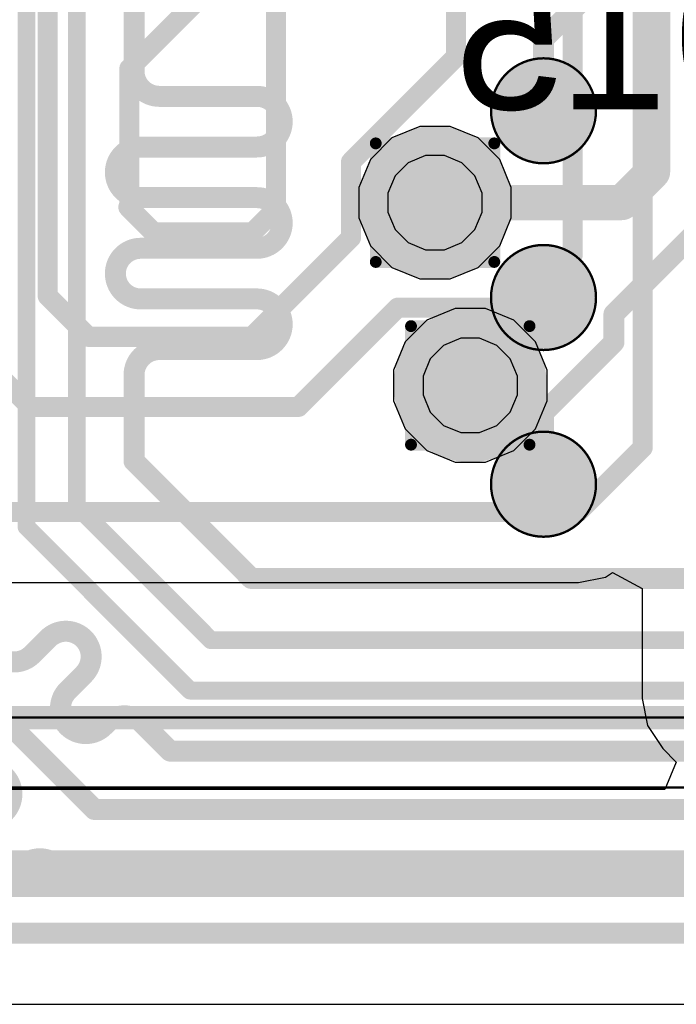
# Model space of a CAD drawing. Header units: inches. Extents: x -6 to 11.2, y -2.2 to 8.3.
# Tile 208 of 256: x 3.15 to 3.261, y 0.234 to 0.4. Entities that reach past the tile are written whole.
import ezdxf

# ---------------------------------------------------------------- set-up
doc = ezdxf.new("R2010")
doc.units = ezdxf.units.IN
doc.header["$MEASUREMENT"] = 0
for name, color, linetype in [('Board Layer Stack Bottom Overlay', 54, 'Continuous'), ('Bottom Comp Body -Top13)-Comp Body -Bot14)', 56, 'Continuous'), ('Bottom Courtyard -Top15)-Courtyard -Bot16)', 56, 'Continuous'), ('Drill Drawing', 1, 'Continuous'), ('Layer  6- Inner', 156, 'Continuous'), ('Layer 1- Top', 1, 'Continuous'), ('Layer 2- GND', 16, 'Continuous'), ('Layer 3- Inner', 16, 'Continuous'), ('Layer 4- Inner', 76, 'Continuous'), ('Layer 5- Inner', 90, 'Continuous'), ('Layer 7- PWR', 76, 'Continuous'), ('Layer 8- Bottom', 5, 'Continuous'), ('Top Overlay', 2, 'Continuous'), ('Top Paste', 8, 'Continuous'), ('Top Solder', 216, 'Continuous'), ('Via Holes', 16, 'Continuous')]:
    doc.layers.add(name, color=color, linetype=linetype)
doc.styles.add('Arial', font='txt', dxfattribs={"height": 0.2})

# ---------------------------------------------------------------- blocks, each defined once
blk = doc.blocks.new('ICC_TFBGA96_8X14_P080_417')
at = {"layer": 'Layer 1- Top'}
h = blk.add_hatch(color=7, dxfattribs=at)
edge = h.paths.add_edge_path()
edge.add_arc((-0.0629921, 0.2362205), 0.0068897, 0, 360)
h = blk.add_hatch(color=7, dxfattribs=at)
edge = h.paths.add_edge_path()
edge.add_arc((-0.0629921, 0.2047244), 0.0068897, 0, 360)
h = blk.add_hatch(color=7, dxfattribs=at)
edge = h.paths.add_edge_path()
edge.add_arc((-0.0629921, 0.1732283), 0.0068897, 0, 360)
at = {"layer": 'Top Paste'}
h = blk.add_hatch(color=8, dxfattribs=at)
edge = h.paths.add_edge_path()
edge.add_arc((-0.0629921, 0.2362205), 0.0068897, 0, 360)
h = blk.add_hatch(color=8, dxfattribs=at)
edge = h.paths.add_edge_path()
edge.add_arc((-0.0629921, 0.2047244), 0.0068897, 0, 360)
h = blk.add_hatch(color=8, dxfattribs=at)
edge = h.paths.add_edge_path()
edge.add_arc((-0.0629921, 0.1732283), 0.0068897, 0, 360)
at = {"layer": 'Top Solder'}
h = blk.add_hatch(color=216, dxfattribs=at)
edge = h.paths.add_edge_path()
edge.add_arc((-0.0629921, 0.2362205), 0.0088582, 0, 360)
h = blk.add_hatch(color=216, dxfattribs=at)
edge = h.paths.add_edge_path()
edge.add_arc((-0.0629921, 0.2047244), 0.0088582, 0, 360)
h = blk.add_hatch(color=216, dxfattribs=at)
edge = h.paths.add_edge_path()
edge.add_arc((-0.0629921, 0.1732283), 0.0088582, 0, 360)
at = {"layer": 'Bottom Comp Body -Top13)-Comp Body -Bot14)'}
blk.add_lwpolyline([(0.1574803, 0.2755906, 0.0003937, 0.0003937, 0), (-0.1574803, 0.2755906, 0.0003937, 0.0003937, 0)], format="xyseb", dxfattribs=at)
for points in [[(-0.0541339, 0.2362204, 0.0003937, 0.0003937, 1), (-0.0718505, 0.2362204, 0.0003937, 0.0003937, 1)], [(-0.0719489, 0.2362204, 0.0001968, 0.0001968, 1), (-0.0717521, 0.2362204, 0.0001968, 0.0001968, 1)], [(-0.0542323, 0.2362204, 0.0001968, 0.0001968, 1), (-0.0540355, 0.2362204, 0.0001968, 0.0001968, 1)], [(-0.0541339, 0.2047244, 0.0003937, 0.0003937, 1), (-0.0718505, 0.2047244, 0.0003937, 0.0003937, 1)], [(-0.0719489, 0.2047244, 0.0001968, 0.0001968, 1), (-0.0717521, 0.2047244, 0.0001968, 0.0001968, 1)], [(-0.0542323, 0.2047244, 0.0001968, 0.0001968, 1), (-0.0540355, 0.2047244, 0.0001968, 0.0001968, 1)], [(-0.0541339, 0.1732283, 0.0003937, 0.0003937, 1), (-0.0718505, 0.1732283, 0.0003937, 0.0003937, 1)], [(-0.0719489, 0.1732283, 0.0001968, 0.0001968, 1), (-0.0717521, 0.1732283, 0.0001968, 0.0001968, 1)], [(-0.0542323, 0.1732283, 0.0001968, 0.0001968, 1), (-0.0540355, 0.1732283, 0.0001968, 0.0001968, 1)]]:
    blk.add_lwpolyline(points, format="xyseb", close=True, dxfattribs=at)
at = {"layer": 'Bottom Courtyard -Top15)-Courtyard -Bot16)'}
blk.add_lwpolyline([(0.1653543, 0.2874016, 0.0003937, 0.0003937, 0), (-0.1692913, 0.2874016, 0.0003937, 0.0003937, 0)], format="xyseb", dxfattribs=at)
at = {"layer": 'Top Overlay'}
blk.add_lwpolyline([(0.1574803, 0.2755906, 0.003937, 0.003937, 0), (-0.1574803, 0.2755906, 0.003937, 0.003937, 0)], format="xyseb", dxfattribs=at)

msp = doc.modelspace()

# ---------------------------------------------------------------- hatches: boundary and pattern name
at = {"layer": 'Layer 1- Top'}
h = msp.add_hatch(color=7, dxfattribs=at)
edge = h.paths.add_edge_path()
edge.add_arc((3.2200724, 0.3689046), 0.007874, 0, 360)
h = msp.add_hatch(color=7, dxfattribs=at)
edge = h.paths.add_edge_path()
edge.add_arc((3.2260209, 0.3380778), 0.007874, 0, 360)
at = {"layer": 'Layer 2- GND'}
h = msp.add_hatch(color=7, dxfattribs=at)
edge = h.paths.add_edge_path()
edge.add_arc((3.2200724, 0.3689046), 0.0129527, 0, 360)
at = {"layer": 'Layer 4- Inner'}
h = msp.add_hatch(color=7, dxfattribs=at)
edge = h.paths.add_edge_path()
edge.add_arc((3.2200724, 0.3689046), 0.007874, 0, 360)
at = {"layer": 'Layer 5- Inner'}
h = msp.add_hatch(color=7, dxfattribs=at)
edge = h.paths.add_edge_path()
edge.add_arc((3.2260209, 0.3380778), 0.007874, 0, 360)
at = {"layer": 'Layer 7- PWR'}
h = msp.add_hatch(color=7, dxfattribs=at)
edge = h.paths.add_edge_path()
edge.add_arc((3.2200724, 0.3689046), 0.0129527, 0, 360)
h = msp.add_hatch(color=7, dxfattribs=at)
edge = h.paths.add_edge_path()
edge.add_arc((3.2260209, 0.3380778), 0.0129527, 0, 360)
at = {"layer": 'Layer 8- Bottom'}
h = msp.add_hatch(color=7, dxfattribs=at)
edge = h.paths.add_edge_path()
edge.add_arc((3.2200724, 0.3689046), 0.007874, 0, 360)
h = msp.add_hatch(color=7, dxfattribs=at)
edge = h.paths.add_edge_path()
edge.add_arc((3.2260209, 0.3380778), 0.007874, 0, 360)
at = {"layer": 'Via Holes'}
h = msp.add_hatch(color=7, dxfattribs=at)
edge = h.paths.add_edge_path()
edge.add_arc((3.2200724, 0.3689046), 0.0029527, 0, 360)
h = msp.add_hatch(color=7, dxfattribs=at)
edge = h.paths.add_edge_path()
edge.add_arc((3.2260209, 0.3380778), 0.0029527, 0, 360)

# ---------------------------------------------------------------- linework, layer by layer
at = {"layer": 'Drill Drawing'}
for points in [[(3.2100724, 0.3789046, 0.002, 0.002, 0), (3.2300724, 0.3789046, 0.002, 0.002, 0)], [(3.2100724, 0.3589046, 0.002, 0.002, 0), (3.2100724, 0.3789046, 0.002, 0.002, 0)], [(3.2300724, 0.3589046, 0.002, 0.002, 0), (3.2300724, 0.3789046, 0.002, 0.002, 0)], [(3.2100724, 0.3589046, 0.002, 0.002, 0), (3.2300724, 0.3589046, 0.002, 0.002, 0)], [(3.2160209, 0.3480778, 0.002, 0.002, 0), (3.2360209, 0.3480778, 0.002, 0.002, 0)], [(3.2160209, 0.3280778, 0.002, 0.002, 0), (3.2160209, 0.3480778, 0.002, 0.002, 0)], [(3.2360209, 0.3280778, 0.002, 0.002, 0), (3.2360209, 0.3480778, 0.002, 0.002, 0)], [(3.2160209, 0.3280778, 0.002, 0.002, 0), (3.2360209, 0.3280778, 0.002, 0.002, 0)]]:
    msp.add_lwpolyline(points, format="xyseb", dxfattribs=at)
for points in [[(3.2095724, 0.3789046, 0.001, 0.001, 1), (3.2105724, 0.3789046, 0.001, 0.001, 1)], [(3.2095724, 0.3789046, 0.001, 0.001, 1), (3.2105724, 0.3789046, 0.001, 0.001, 1)], [(3.2295724, 0.3789046, 0.001, 0.001, 1), (3.2305724, 0.3789046, 0.001, 0.001, 1)], [(3.2295724, 0.3789046, 0.001, 0.001, 1), (3.2305724, 0.3789046, 0.001, 0.001, 1)], [(3.2095724, 0.3589046, 0.001, 0.001, 1), (3.2105724, 0.3589046, 0.001, 0.001, 1)], [(3.2095724, 0.3589046, 0.001, 0.001, 1), (3.2105724, 0.3589046, 0.001, 0.001, 1)], [(3.2295724, 0.3589046, 0.001, 0.001, 1), (3.2305724, 0.3589046, 0.001, 0.001, 1)], [(3.2295724, 0.3589046, 0.001, 0.001, 1), (3.2305724, 0.3589046, 0.001, 0.001, 1)], [(3.2155209, 0.3480778, 0.001, 0.001, 1), (3.2165209, 0.3480778, 0.001, 0.001, 1)], [(3.2155209, 0.3480778, 0.001, 0.001, 1), (3.2165209, 0.3480778, 0.001, 0.001, 1)], [(3.2355209, 0.3480778, 0.001, 0.001, 1), (3.2365209, 0.3480778, 0.001, 0.001, 1)], [(3.2355209, 0.3480778, 0.001, 0.001, 1), (3.2365209, 0.3480778, 0.001, 0.001, 1)], [(3.2155209, 0.3280778, 0.001, 0.001, 1), (3.2165209, 0.3280778, 0.001, 0.001, 1)], [(3.2155209, 0.3280778, 0.001, 0.001, 1), (3.2165209, 0.3280778, 0.001, 0.001, 1)], [(3.2355209, 0.3280778, 0.001, 0.001, 1), (3.2365209, 0.3280778, 0.001, 0.001, 1)], [(3.2355209, 0.3280778, 0.001, 0.001, 1), (3.2365209, 0.3280778, 0.001, 0.001, 1)]]:
    msp.add_lwpolyline(points, format="xyseb", close=True, dxfattribs=at)
at = {"layer": 'Layer  6- Inner'}
for p, q in [((3.2155676, 0.3756466), (3.2133304, 0.3734094)), ((3.2184905, 0.3768573), (3.2155676, 0.3756466)), ((3.2216543, 0.3768573), (3.2184905, 0.3768573)), ((3.2245772, 0.3756466), (3.2216543, 0.3768573)), ((3.2268144, 0.3734094), (3.2245772, 0.3756466)), ((3.2133304, 0.3734094), (3.2121197, 0.3704865)), ((3.2280251, 0.3704865), (3.2268144, 0.3734094)), ((3.2121197, 0.3704865), (3.2121197, 0.3673227)), ((3.2280251, 0.3673227), (3.2280251, 0.3704865)), ((3.2121197, 0.3673227), (3.2133304, 0.3643998)), ((3.2268144, 0.3643998), (3.2280251, 0.3673227)), ((3.2133304, 0.3643998), (3.2155676, 0.3621626)), ((3.2245772, 0.3621626), (3.2268144, 0.3643998)), ((3.2155676, 0.3621626), (3.2184905, 0.3609519)), ((3.2216543, 0.3609519), (3.2245772, 0.3621626)), ((3.2184905, 0.3609519), (3.2216543, 0.3609519)), ((3.2234444, 0.3510305), (3.2186838, 0.3490586)), ((3.2285974, 0.3510305), (3.2234444, 0.3510305)), ((3.233358, 0.3490586), (3.2285974, 0.3510305)), ((3.2186838, 0.3490586), (3.2150401, 0.3454149)), ((3.2370017, 0.3454149), (3.233358, 0.3490586)), ((3.2150401, 0.3454149), (3.2130682, 0.3406543)), ((3.2389736, 0.3406543), (3.2370017, 0.3454149)), ((3.2130682, 0.3406543), (3.2130682, 0.3355013)), ((3.2389736, 0.3355013), (3.2389736, 0.3406543)), ((3.2130682, 0.3355013), (3.2150401, 0.3307407)), ((3.2370017, 0.3307407), (3.2389736, 0.3355013)), ((3.2150401, 0.3307407), (3.2186838, 0.327097)), ((3.233358, 0.327097), (3.2370017, 0.3307407)), ((3.2186838, 0.327097), (3.2234444, 0.3251251)), ((3.2285974, 0.3251251), (3.233358, 0.327097)), ((3.2234444, 0.3251251), (3.2285974, 0.3251251))]:
    msp.add_line(p, q, dxfattribs=at)
at = {"layer": 'Layer 1- Top'}
msp.add_line((3.1362163, 0.2336717), (3.3301953, 0.2336717), dxfattribs=at)
for points in [[(3.1596393, 0.3177235, 0.0029921, 0.0029921, 0), (3.1596393, 0.4381574, 0.0029921, 0.0029921, 0)], [(3.1511354, 0.3142011, 0.0029921, 0.0029921, 0), (3.1511354, 0.434635, 0.0029921, 0.0029921, 0)], [(3.2383794, 0.3964635, 0.0035433, 0.0035433, 0), (3.2552546, 0.4133387, 0.0035433, 0.0035433, 0)], [(3.169285, 0.3911097, 0.0035433, 0.0035433, 0), (3.169285, 0.4062499, 0.0035433, 0.0035433, 0)], [(3.2568047, 0.3740937, 0.0059055, 0.0059055, 0), (3.2568047, 0.4028261, 0.0059055, 0.0059055, 0)], [(3.2383794, 0.3844009, 0.0035433, 0.0035433, 0), (3.2383794, 0.3964635, 0.0035433, 0.0035433, 0)], [(3.1735566, 0.3868381, 0.0035433, 0.0035433, -0.4142135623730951), (3.169285, 0.3911097, 0.0035433, 0.0035433, 0)], [(3.1735566, 0.3868381, 0.0035433, 0.0035433, 0), (3.190011, 0.3868381, 0.0035433, 0.0035433, 0)], [(3.190011, 0.3868381, 0.0035433, 0.0035433, -0.4142135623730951), (3.1942826, 0.3825665, 0.0035433, 0.0035433, 0)], [(3.1942826, 0.3825664, 0.0035433, 0.0035433, -0.4142135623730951), (3.190011, 0.3782948, 0.0035433, 0.0035433, 0)], [(3.1942826, 0.3825664, 0.0035433, 0.0035433, 0), (3.1942826, 0.3825665, 0.0035433, 0.0035433, 0)], [(3.1661353, 0.3740232, 0.0035433, 0.0035433, -0.4142135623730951), (3.1704069, 0.3782948, 0.0035433, 0.0035433, 0)], [(3.1704069, 0.3782948, 0.0035433, 0.0035433, 0), (3.190011, 0.3782948, 0.0035433, 0.0035433, 0)], [(3.2516156, 0.3689046, 0.0059055, 0.0059055, 0), (3.2568047, 0.3740937, 0.0059055, 0.0059055, 0)], [(3.1661353, 0.3740231, 0.0035433, 0.0035433, 0), (3.1661353, 0.3740232, 0.0035433, 0.0035433, 0)], [(3.1704069, 0.3697515, 0.0035433, 0.0035433, -0.4142135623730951), (3.1661353, 0.3740231, 0.0035433, 0.0035433, 0)], [(3.1704069, 0.3697515, 0.0035433, 0.0035433, 0), (3.190011, 0.3697515, 0.0035433, 0.0035433, 0)], [(3.190011, 0.3697515, 0.0035433, 0.0035433, -0.4142135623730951), (3.1942826, 0.3654799, 0.0035433, 0.0035433, 0)], [(3.2200724, 0.3689046, 0.0059055, 0.0059055, 0), (3.2516156, 0.3689046, 0.0059055, 0.0059055, 0)], [(3.1942826, 0.3654798, 0.0035433, 0.0035433, -0.4142135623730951), (3.190011, 0.3612082, 0.0035433, 0.0035433, 0)], [(3.1942826, 0.3654798, 0.0035433, 0.0035433, 0), (3.1942826, 0.3654799, 0.0035433, 0.0035433, 0)], [(3.2502691, 0.3501129, 0.0035433, 0.0035433, 0), (3.2669462, 0.36679, 0.0035433, 0.0035433, 0)], [(3.1661353, 0.3569366, 0.0035433, 0.0035433, -0.4142135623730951), (3.1704069, 0.3612082, 0.0035433, 0.0035433, 0)], [(3.1704069, 0.3612082, 0.0035433, 0.0035433, 0), (3.190011, 0.3612082, 0.0035433, 0.0035433, 0)], [(3.1661353, 0.3569365, 0.0035433, 0.0035433, 0), (3.1661353, 0.3569366, 0.0035433, 0.0035433, 0)], [(3.1704069, 0.3526649, 0.0035433, 0.0035433, -0.4142135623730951), (3.1661353, 0.3569365, 0.0035433, 0.0035433, 0)], [(3.2283465, 0.3428719, 0.007874, 0.007874, 0), (3.2383794, 0.3529048, 0.007874, 0.007874, 0)], [(3.1704069, 0.3526649, 0.0035433, 0.0035433, 0), (3.190011, 0.3526649, 0.0035433, 0.0035433, 0)], [(3.190011, 0.3526649, 0.0035433, 0.0035433, -0.4142135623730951), (3.1942826, 0.3483933, 0.0035433, 0.0035433, 0)], [(3.2502691, 0.3453612, 0.0035433, 0.0035433, 0), (3.2502691, 0.3501129, 0.0035433, 0.0035433, 0)], [(3.1942826, 0.3483932, 0.0035433, 0.0035433, -0.4142135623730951), (3.190011, 0.3441216, 0.0035433, 0.0035433, 0)], [(3.1942826, 0.3483932, 0.0035433, 0.0035433, 0), (3.1942826, 0.3483933, 0.0035433, 0.0035433, 0)], [(3.169285, 0.33985, 0.0035433, 0.0035433, -0.4142135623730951), (3.1735566, 0.3441216, 0.0035433, 0.0035433, 0)], [(3.1735566, 0.3441216, 0.0035433, 0.0035433, 0), (3.190011, 0.3441216, 0.0035433, 0.0035433, 0)], [(3.2275275, 0.3417151, 0.007874, 0.007874, 0), (3.2283465, 0.3425341, 0.007874, 0.007874, 0)], [(3.2275275, 0.339008, 0.007874, 0.007874, 0), (3.2275275, 0.3417151, 0.007874, 0.007874, 0)], [(3.2283465, 0.3425341, 0.007874, 0.007874, 0), (3.2283465, 0.3428719, 0.007874, 0.007874, 0)], [(3.2383794, 0.3334715, 0.0035433, 0.0035433, 0), (3.2502691, 0.3453612, 0.0035433, 0.0035433, 0)], [(3.2275275, 0.339008, 0.007874, 0.007874, 0), (3.2283465, 0.338189, 0.007874, 0.007874, 0)], [(3.169285, 0.3295345, 0.0035433, 0.0035433, 0), (3.169285, 0.33985, 0.0035433, 0.0035433, 0)], [(3.2383794, 0.3214087, 0.0035433, 0.0035433, 0), (3.2383794, 0.3334715, 0.0035433, 0.0035433, 0)], [(3.169285, 0.3252964, 0.0035433, 0.0035433, 0), (3.169285, 0.3295345, 0.0035433, 0.0035433, 0)], [(3.169285, 0.3252964, 0.0035433, 0.0035433, 0), (3.1890626, 0.3055188, 0.0035433, 0.0035433, 0)], [(3.1596393, 0.3177235, 0.0029921, 0.0029921, 0), (3.1822771, 0.2950857, 0.0029921, 0.0029921, 0)], [(3.1511354, 0.3142011, 0.0029921, 0.0029921, 0), (3.1787547, 0.2865818, 0.0029921, 0.0029921, 0)], [(3.1890626, 0.3055188, 0.0035433, 0.0035433, 0), (3.2708001, 0.3055188, 0.0035433, 0.0035433, 0)], [(3.1547548, 0.2953538, 0.0035433, 0.0035433, -0.4142237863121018), (3.1607959, 0.2953537, 0.0035433, 0.0035433, 0)], [(3.1520765, 0.2926753, 0.0035433, 0.0035433, 0), (3.1547549, 0.2953537, 0.0035433, 0.0035433, 0)], [(3.1547548, 0.2953538, 0.0035433, 0.0035433, 0), (3.1547549, 0.2953537, 0.0035433, 0.0035433, 0)], [(3.1607959, 0.2953537, 0.0035433, 0.0035433, -0.4142135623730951), (3.1607959, 0.2893127, 0.0035433, 0.0035433, 0)], [(3.1822771, 0.2950857, 0.0029921, 0.0029921, 0), (3.3151511, 0.2950857, 0.0029921, 0.0029921, 0)], [(3.1360173, 0.2931171, 0.0035433, 0.0035433, 0), (3.162592, 0.2665424, 0.0035433, 0.0035433, 0)], [(3.1520765, 0.2926753, 0.0035433, 0.0035433, -0.4142135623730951), (3.1460355, 0.2926753, 0.0035433, 0.0035433, 0)], [(3.1520764, 0.2926754, 0.0035433, 0.0035433, 0), (3.1520765, 0.2926753, 0.0035433, 0.0035433, 0)], [(3.1581175, 0.2866343, 0.0035433, 0.0035433, 0), (3.1607959, 0.2893127, 0.0035433, 0.0035433, 0)], [(3.1607958, 0.2893128, 0.0035433, 0.0035433, 0), (3.1607959, 0.2893127, 0.0035433, 0.0035433, 0)], [(3.1581175, 0.2805933, 0.0035433, 0.0035433, -0.4142237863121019), (3.1581174, 0.2866344, 0.0035433, 0.0035433, 0)], [(3.1581174, 0.2866344, 0.0035433, 0.0035433, 0), (3.1581175, 0.2866343, 0.0035433, 0.0035433, 0)], [(3.1787547, 0.2865818, 0.0029921, 0.0029921, 0), (3.3186735, 0.2865818, 0.0029921, 0.0029921, 0)], [(3.1646482, 0.281083, 0.0035433, 0.0035433, -0.4142135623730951), (3.1706892, 0.281083, 0.0035433, 0.0035433, 0)], [(3.1641585, 0.2805933, 0.0035433, 0.0035433, 0), (3.1646482, 0.281083, 0.0035433, 0.0035433, 0)], [(3.1706892, 0.281083, 0.0035433, 0.0035433, 0), (3.1719424, 0.2798298, 0.0035433, 0.0035433, 0)], [(3.1641585, 0.2805933, 0.0035433, 0.0035433, -0.4142135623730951), (3.1581175, 0.2805933, 0.0035433, 0.0035433, 0)], [(3.1641584, 0.2805934, 0.0035433, 0.0035433, 0), (3.1641585, 0.2805933, 0.0035433, 0.0035433, 0)], [(3.1719424, 0.2798298, 0.0035433, 0.0035433, 0), (3.1753873, 0.2763849, 0.0035433, 0.0035433, 0)], [(3.1753873, 0.2763849, 0.0035433, 0.0035433, 0), (3.3220409, 0.2763849, 0.0035433, 0.0035433, 0)], [(3.1474214, 0.2721366, 0.0035433, 0.0035433, -0.4142135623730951), (3.1474214, 0.2660956, 0.0035433, 0.0035433, 0)], [(3.162592, 0.2665424, 0.0035433, 0.0035433, 0), (3.3259779, 0.2665424, 0.0035433, 0.0035433, 0)], [(3.1503766, 0.2569688, 0.0035433, 0.0035433, -0.4142135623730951), (3.1564176, 0.2569688, 0.0035433, 0.0035433, 0)], [(3.1576708, 0.2557156, 0.0035433, 0.0035433, 0), (3.1596393, 0.2576841, 0.0035433, 0.0035433, 0)], [(3.1596393, 0.2576841, 0.0035433, 0.0035433, 0), (3.3308992, 0.2576841, 0.0035433, 0.0035433, 0)], [(3.1471044, 0.2536966, 0.0035433, 0.0035433, 0), (3.1503766, 0.2569688, 0.0035433, 0.0035433, 0)], [(3.1564176, 0.2569688, 0.0035433, 0.0035433, 0), (3.1576708, 0.2557156, 0.0035433, 0.0035433, 0)], [(3.1362163, 0.2456739, 0.0035433, 0.0035433, 0), (3.3301953, 0.2456739, 0.0035433, 0.0035433, 0)]]:
    msp.add_lwpolyline(points, format="xyseb", dxfattribs=at)
for points in [[(3.2374936, 0.3964635, 0.0017716, 0.0017716, 1), (3.2392652, 0.3964635, 0.0017716, 0.0017716, 1)], [(3.2374936, 0.3964635, 0.0017716, 0.0017716, 1), (3.2392652, 0.3964635, 0.0017716, 0.0017716, 1)], [(3.1683992, 0.3911097, 0.0017716, 0.0017716, 1), (3.1701708, 0.3911097, 0.0017716, 0.0017716, 1)], [(3.1683992, 0.3911097, 0.0017716, 0.0017716, 1), (3.1701708, 0.3911097, 0.0017716, 0.0017716, 1)], [(3.1726708, 0.3868381, 0.0017716, 0.0017716, 1), (3.1744424, 0.3868381, 0.0017716, 0.0017716, 1)], [(3.1726708, 0.3868381, 0.0017716, 0.0017716, 1), (3.1744424, 0.3868381, 0.0017716, 0.0017716, 1)], [(3.1891252, 0.3868381, 0.0017716, 0.0017716, 1), (3.1908968, 0.3868381, 0.0017716, 0.0017716, 1)], [(3.1891252, 0.3868381, 0.0017716, 0.0017716, 1), (3.1908968, 0.3868381, 0.0017716, 0.0017716, 1)], [(3.2374936, 0.3844009, 0.0017716, 0.0017716, 1), (3.2392652, 0.3844009, 0.0017716, 0.0017716, 1)], [(3.1933968, 0.3825665, 0.0017716, 0.0017716, 1), (3.1951684, 0.3825665, 0.0017716, 0.0017716, 1)], [(3.1933968, 0.3825665, 0.0017716, 0.0017716, 1), (3.1951684, 0.3825665, 0.0017716, 0.0017716, 1)], [(3.1933968, 0.3825664, 0.0017716, 0.0017716, 1), (3.1951684, 0.3825664, 0.0017716, 0.0017716, 1)], [(3.1933968, 0.3825664, 0.0017716, 0.0017716, 1), (3.1951684, 0.3825664, 0.0017716, 0.0017716, 1)], [(3.1695211, 0.3782948, 0.0017716, 0.0017716, 1), (3.1712927, 0.3782948, 0.0017716, 0.0017716, 1)], [(3.1695211, 0.3782948, 0.0017716, 0.0017716, 1), (3.1712927, 0.3782948, 0.0017716, 0.0017716, 1)], [(3.1891252, 0.3782948, 0.0017716, 0.0017716, 1), (3.1908968, 0.3782948, 0.0017716, 0.0017716, 1)], [(3.1891252, 0.3782948, 0.0017716, 0.0017716, 1), (3.1908968, 0.3782948, 0.0017716, 0.0017716, 1)], [(3.2553283, 0.3740937, 0.0029527, 0.0029527, 1), (3.2582811, 0.3740937, 0.0029527, 0.0029527, 1)], [(3.2553283, 0.3740937, 0.0029527, 0.0029527, 1), (3.2582811, 0.3740937, 0.0029527, 0.0029527, 1)], [(3.1652495, 0.3740232, 0.0017716, 0.0017716, 1), (3.1670211, 0.3740232, 0.0017716, 0.0017716, 1)], [(3.1652495, 0.3740232, 0.0017716, 0.0017716, 1), (3.1670211, 0.3740232, 0.0017716, 0.0017716, 1)], [(3.1652495, 0.3740231, 0.0017716, 0.0017716, 1), (3.1670211, 0.3740231, 0.0017716, 0.0017716, 1)], [(3.1652495, 0.3740231, 0.0017716, 0.0017716, 1), (3.1670211, 0.3740231, 0.0017716, 0.0017716, 1)], [(3.1695211, 0.3697515, 0.0017716, 0.0017716, 1), (3.1712927, 0.3697515, 0.0017716, 0.0017716, 1)], [(3.1695211, 0.3697515, 0.0017716, 0.0017716, 1), (3.1712927, 0.3697515, 0.0017716, 0.0017716, 1)], [(3.1891252, 0.3697515, 0.0017716, 0.0017716, 1), (3.1908968, 0.3697515, 0.0017716, 0.0017716, 1)], [(3.1891252, 0.3697515, 0.0017716, 0.0017716, 1), (3.1908968, 0.3697515, 0.0017716, 0.0017716, 1)], [(3.218596, 0.3689046, 0.0029527, 0.0029527, 1), (3.2215488, 0.3689046, 0.0029527, 0.0029527, 1)], [(3.2501392, 0.3689046, 0.0029527, 0.0029527, 1), (3.253092, 0.3689046, 0.0029527, 0.0029527, 1)], [(3.2501392, 0.3689046, 0.0029527, 0.0029527, 1), (3.253092, 0.3689046, 0.0029527, 0.0029527, 1)], [(3.1933968, 0.3654799, 0.0017716, 0.0017716, 1), (3.1951684, 0.3654799, 0.0017716, 0.0017716, 1)], [(3.1933968, 0.3654799, 0.0017716, 0.0017716, 1), (3.1951684, 0.3654799, 0.0017716, 0.0017716, 1)], [(3.1933968, 0.3654798, 0.0017716, 0.0017716, 1), (3.1951684, 0.3654798, 0.0017716, 0.0017716, 1)], [(3.1933968, 0.3654798, 0.0017716, 0.0017716, 1), (3.1951684, 0.3654798, 0.0017716, 0.0017716, 1)], [(3.1695211, 0.3612082, 0.0017716, 0.0017716, 1), (3.1712927, 0.3612082, 0.0017716, 0.0017716, 1)], [(3.1695211, 0.3612082, 0.0017716, 0.0017716, 1), (3.1712927, 0.3612082, 0.0017716, 0.0017716, 1)], [(3.1891252, 0.3612082, 0.0017716, 0.0017716, 1), (3.1908968, 0.3612082, 0.0017716, 0.0017716, 1)], [(3.1891252, 0.3612082, 0.0017716, 0.0017716, 1), (3.1908968, 0.3612082, 0.0017716, 0.0017716, 1)], [(3.1652495, 0.3569366, 0.0017716, 0.0017716, 1), (3.1670211, 0.3569366, 0.0017716, 0.0017716, 1)], [(3.1652495, 0.3569366, 0.0017716, 0.0017716, 1), (3.1670211, 0.3569366, 0.0017716, 0.0017716, 1)], [(3.1652495, 0.3569365, 0.0017716, 0.0017716, 1), (3.1670211, 0.3569365, 0.0017716, 0.0017716, 1)], [(3.1652495, 0.3569365, 0.0017716, 0.0017716, 1), (3.1670211, 0.3569365, 0.0017716, 0.0017716, 1)], [(3.2364109, 0.3529048, 0.003937, 0.003937, 1), (3.2403479, 0.3529048, 0.003937, 0.003937, 1)], [(3.1695211, 0.3526649, 0.0017716, 0.0017716, 1), (3.1712927, 0.3526649, 0.0017716, 0.0017716, 1)], [(3.1695211, 0.3526649, 0.0017716, 0.0017716, 1), (3.1712927, 0.3526649, 0.0017716, 0.0017716, 1)], [(3.1891252, 0.3526649, 0.0017716, 0.0017716, 1), (3.1908968, 0.3526649, 0.0017716, 0.0017716, 1)], [(3.1891252, 0.3526649, 0.0017716, 0.0017716, 1), (3.1908968, 0.3526649, 0.0017716, 0.0017716, 1)], [(3.2493833, 0.3501129, 0.0017716, 0.0017716, 1), (3.2511549, 0.3501129, 0.0017716, 0.0017716, 1)], [(3.2493833, 0.3501129, 0.0017716, 0.0017716, 1), (3.2511549, 0.3501129, 0.0017716, 0.0017716, 1)], [(3.1933968, 0.3483933, 0.0017716, 0.0017716, 1), (3.1951684, 0.3483933, 0.0017716, 0.0017716, 1)], [(3.1933968, 0.3483933, 0.0017716, 0.0017716, 1), (3.1951684, 0.3483933, 0.0017716, 0.0017716, 1)], [(3.1933968, 0.3483932, 0.0017716, 0.0017716, 1), (3.1951684, 0.3483932, 0.0017716, 0.0017716, 1)], [(3.1933968, 0.3483932, 0.0017716, 0.0017716, 1), (3.1951684, 0.3483932, 0.0017716, 0.0017716, 1)], [(3.1726708, 0.3441216, 0.0017716, 0.0017716, 1), (3.1744424, 0.3441216, 0.0017716, 0.0017716, 1)], [(3.1726708, 0.3441216, 0.0017716, 0.0017716, 1), (3.1744424, 0.3441216, 0.0017716, 0.0017716, 1)], [(3.1891252, 0.3441216, 0.0017716, 0.0017716, 1), (3.1908968, 0.3441216, 0.0017716, 0.0017716, 1)], [(3.1891252, 0.3441216, 0.0017716, 0.0017716, 1), (3.1908968, 0.3441216, 0.0017716, 0.0017716, 1)], [(3.225559, 0.3417151, 0.003937, 0.003937, 1), (3.229496, 0.3417151, 0.003937, 0.003937, 1)], [(3.225559, 0.3417151, 0.003937, 0.003937, 1), (3.229496, 0.3417151, 0.003937, 0.003937, 1)], [(3.226378, 0.3428719, 0.003937, 0.003937, 1), (3.230315, 0.3428719, 0.003937, 0.003937, 1)], [(3.226378, 0.3428719, 0.003937, 0.003937, 1), (3.230315, 0.3428719, 0.003937, 0.003937, 1)], [(3.226378, 0.3425341, 0.003937, 0.003937, 1), (3.230315, 0.3425341, 0.003937, 0.003937, 1)], [(3.226378, 0.3425341, 0.003937, 0.003937, 1), (3.230315, 0.3425341, 0.003937, 0.003937, 1)], [(3.2493833, 0.3453612, 0.0017716, 0.0017716, 1), (3.2511549, 0.3453612, 0.0017716, 0.0017716, 1)], [(3.2493833, 0.3453612, 0.0017716, 0.0017716, 1), (3.2511549, 0.3453612, 0.0017716, 0.0017716, 1)], [(3.225559, 0.339008, 0.003937, 0.003937, 1), (3.229496, 0.339008, 0.003937, 0.003937, 1)], [(3.225559, 0.339008, 0.003937, 0.003937, 1), (3.229496, 0.339008, 0.003937, 0.003937, 1)], [(3.1683992, 0.33985, 0.0017716, 0.0017716, 1), (3.1701708, 0.33985, 0.0017716, 0.0017716, 1)], [(3.1683992, 0.33985, 0.0017716, 0.0017716, 1), (3.1701708, 0.33985, 0.0017716, 0.0017716, 1)], [(3.226378, 0.338189, 0.003937, 0.003937, 1), (3.230315, 0.338189, 0.003937, 0.003937, 1)], [(3.2374936, 0.3334715, 0.0017716, 0.0017716, 1), (3.2392652, 0.3334715, 0.0017716, 0.0017716, 1)], [(3.2374936, 0.3334715, 0.0017716, 0.0017716, 1), (3.2392652, 0.3334715, 0.0017716, 0.0017716, 1)], [(3.1683992, 0.3295345, 0.0017716, 0.0017716, 1), (3.1701708, 0.3295345, 0.0017716, 0.0017716, 1)], [(3.1683992, 0.3295345, 0.0017716, 0.0017716, 1), (3.1701708, 0.3295345, 0.0017716, 0.0017716, 1)], [(3.1683992, 0.3252964, 0.0017716, 0.0017716, 1), (3.1701708, 0.3252964, 0.0017716, 0.0017716, 1)], [(3.1683992, 0.3252964, 0.0017716, 0.0017716, 1), (3.1701708, 0.3252964, 0.0017716, 0.0017716, 1)], [(3.2374936, 0.3214087, 0.0017716, 0.0017716, 1), (3.2392652, 0.3214087, 0.0017716, 0.0017716, 1)], [(3.1588913, 0.3177235, 0.001496, 0.001496, 1), (3.1603873, 0.3177235, 0.001496, 0.001496, 1)], [(3.1588913, 0.3177235, 0.001496, 0.001496, 1), (3.1603873, 0.3177235, 0.001496, 0.001496, 1)], [(3.1503874, 0.3142011, 0.001496, 0.001496, 1), (3.1518834, 0.3142011, 0.001496, 0.001496, 1)], [(3.1503874, 0.3142011, 0.001496, 0.001496, 1), (3.1518834, 0.3142011, 0.001496, 0.001496, 1)], [(3.1881768, 0.3055188, 0.0017716, 0.0017716, 1), (3.1899484, 0.3055188, 0.0017716, 0.0017716, 1)], [(3.1881768, 0.3055188, 0.0017716, 0.0017716, 1), (3.1899484, 0.3055188, 0.0017716, 0.0017716, 1)], [(3.153869, 0.2953538, 0.0017716, 0.0017716, 1), (3.1556406, 0.2953538, 0.0017716, 0.0017716, 1)], [(3.153869, 0.2953538, 0.0017716, 0.0017716, 1), (3.1556406, 0.2953538, 0.0017716, 0.0017716, 1)], [(3.1538691, 0.2953537, 0.0017716, 0.0017716, 1), (3.1556407, 0.2953537, 0.0017716, 0.0017716, 1)], [(3.1538691, 0.2953537, 0.0017716, 0.0017716, 1), (3.1556407, 0.2953537, 0.0017716, 0.0017716, 1)], [(3.1599101, 0.2953537, 0.0017716, 0.0017716, 1), (3.1616817, 0.2953537, 0.0017716, 0.0017716, 1)], [(3.1599101, 0.2953537, 0.0017716, 0.0017716, 1), (3.1616817, 0.2953537, 0.0017716, 0.0017716, 1)], [(3.1815291, 0.2950857, 0.001496, 0.001496, 1), (3.1830251, 0.2950857, 0.001496, 0.001496, 1)], [(3.1815291, 0.2950857, 0.001496, 0.001496, 1), (3.1830251, 0.2950857, 0.001496, 0.001496, 1)], [(3.1511906, 0.2926754, 0.0017716, 0.0017716, 1), (3.1529622, 0.2926754, 0.0017716, 0.0017716, 1)], [(3.1511907, 0.2926753, 0.0017716, 0.0017716, 1), (3.1529623, 0.2926753, 0.0017716, 0.0017716, 1)], [(3.1511907, 0.2926753, 0.0017716, 0.0017716, 1), (3.1529623, 0.2926753, 0.0017716, 0.0017716, 1)], [(3.1511907, 0.2926753, 0.0017716, 0.0017716, 1), (3.1529623, 0.2926753, 0.0017716, 0.0017716, 1)], [(3.15991, 0.2893128, 0.0017716, 0.0017716, 1), (3.1616816, 0.2893128, 0.0017716, 0.0017716, 1)], [(3.1599101, 0.2893127, 0.0017716, 0.0017716, 1), (3.1616817, 0.2893127, 0.0017716, 0.0017716, 1)], [(3.1599101, 0.2893127, 0.0017716, 0.0017716, 1), (3.1616817, 0.2893127, 0.0017716, 0.0017716, 1)], [(3.1599101, 0.2893127, 0.0017716, 0.0017716, 1), (3.1616817, 0.2893127, 0.0017716, 0.0017716, 1)], [(3.1572316, 0.2866344, 0.0017716, 0.0017716, 1), (3.1590032, 0.2866344, 0.0017716, 0.0017716, 1)], [(3.1572316, 0.2866344, 0.0017716, 0.0017716, 1), (3.1590032, 0.2866344, 0.0017716, 0.0017716, 1)], [(3.1572317, 0.2866343, 0.0017716, 0.0017716, 1), (3.1590033, 0.2866343, 0.0017716, 0.0017716, 1)], [(3.1572317, 0.2866343, 0.0017716, 0.0017716, 1), (3.1590033, 0.2866343, 0.0017716, 0.0017716, 1)], [(3.1780067, 0.2865818, 0.001496, 0.001496, 1), (3.1795027, 0.2865818, 0.001496, 0.001496, 1)], [(3.1780067, 0.2865818, 0.001496, 0.001496, 1), (3.1795027, 0.2865818, 0.001496, 0.001496, 1)], [(3.1637624, 0.281083, 0.0017716, 0.0017716, 1), (3.165534, 0.281083, 0.0017716, 0.0017716, 1)], [(3.1637624, 0.281083, 0.0017716, 0.0017716, 1), (3.165534, 0.281083, 0.0017716, 0.0017716, 1)], [(3.1698034, 0.281083, 0.0017716, 0.0017716, 1), (3.171575, 0.281083, 0.0017716, 0.0017716, 1)], [(3.1698034, 0.281083, 0.0017716, 0.0017716, 1), (3.171575, 0.281083, 0.0017716, 0.0017716, 1)], [(3.1572317, 0.2805933, 0.0017716, 0.0017716, 1), (3.1590033, 0.2805933, 0.0017716, 0.0017716, 1)], [(3.1572317, 0.2805933, 0.0017716, 0.0017716, 1), (3.1590033, 0.2805933, 0.0017716, 0.0017716, 1)], [(3.1632726, 0.2805934, 0.0017716, 0.0017716, 1), (3.1650442, 0.2805934, 0.0017716, 0.0017716, 1)], [(3.1632727, 0.2805933, 0.0017716, 0.0017716, 1), (3.1650443, 0.2805933, 0.0017716, 0.0017716, 1)], [(3.1632727, 0.2805933, 0.0017716, 0.0017716, 1), (3.1650443, 0.2805933, 0.0017716, 0.0017716, 1)], [(3.1632727, 0.2805933, 0.0017716, 0.0017716, 1), (3.1650443, 0.2805933, 0.0017716, 0.0017716, 1)], [(3.1710566, 0.2798298, 0.0017716, 0.0017716, 1), (3.1728282, 0.2798298, 0.0017716, 0.0017716, 1)], [(3.1710566, 0.2798298, 0.0017716, 0.0017716, 1), (3.1728282, 0.2798298, 0.0017716, 0.0017716, 1)], [(3.1745015, 0.2763849, 0.0017716, 0.0017716, 1), (3.1762731, 0.2763849, 0.0017716, 0.0017716, 1)], [(3.1745015, 0.2763849, 0.0017716, 0.0017716, 1), (3.1762731, 0.2763849, 0.0017716, 0.0017716, 1)], [(3.1617062, 0.2665424, 0.0017716, 0.0017716, 1), (3.1634778, 0.2665424, 0.0017716, 0.0017716, 1)], [(3.1617062, 0.2665424, 0.0017716, 0.0017716, 1), (3.1634778, 0.2665424, 0.0017716, 0.0017716, 1)], [(3.1587535, 0.2576841, 0.0017716, 0.0017716, 1), (3.1605251, 0.2576841, 0.0017716, 0.0017716, 1)], [(3.1587535, 0.2576841, 0.0017716, 0.0017716, 1), (3.1605251, 0.2576841, 0.0017716, 0.0017716, 1)], [(3.1494908, 0.2569688, 0.0017716, 0.0017716, 1), (3.1512624, 0.2569688, 0.0017716, 0.0017716, 1)], [(3.1494908, 0.2569688, 0.0017716, 0.0017716, 1), (3.1512624, 0.2569688, 0.0017716, 0.0017716, 1)], [(3.1555318, 0.2569688, 0.0017716, 0.0017716, 1), (3.1573034, 0.2569688, 0.0017716, 0.0017716, 1)], [(3.1555318, 0.2569688, 0.0017716, 0.0017716, 1), (3.1573034, 0.2569688, 0.0017716, 0.0017716, 1)], [(3.156785, 0.2557156, 0.0017716, 0.0017716, 1), (3.1585566, 0.2557156, 0.0017716, 0.0017716, 1)], [(3.156785, 0.2557156, 0.0017716, 0.0017716, 1), (3.1585566, 0.2557156, 0.0017716, 0.0017716, 1)]]:
    msp.add_lwpolyline(points, format="xyseb", close=True, dxfattribs=at)
at = {"layer": 'Layer 3- Inner'}
for p, q in [((3.2442849, 0.3048172), (3.2488473, 0.3057247)), ((3.2488473, 0.3057247), (3.2500008, 0.3064954)), ((3.2500008, 0.3064954), (3.2550008, 0.3038229)), ((3.1379858, 0.3048172), (3.2442849, 0.3048172)), ((3.2550008, 0.3038229), (3.2550008, 0.2852431)), ((3.2550008, 0.2852431), (3.2559083, 0.2806807)), ((3.2559083, 0.2806807), (3.2584927, 0.276813)), ((3.2584927, 0.276813), (3.2607607, 0.274545)), ((3.2607607, 0.274545), (3.2588472, 0.2699256)), ((3.2588472, 0.2699256), (2.9834387, 0.2699256))]:
    msp.add_line(p, q, dxfattribs=at)
for points in [[(3.2551117, 0.327566, 0.0033858, 0.0033858, 0), (3.2551117, 0.5610403, 0.0033858, 0.0033858, 0)], [(3.2433007, 0.3600463, 0.0033858, 0.0033858, 0), (3.2433007, 0.546645, 0.0033858, 0.0033858, 0)], [(3.154718, 0.3531566, 0.0033858, 0.0033858, 0), (3.154718, 0.46044, 0.0033858, 0.0033858, 0)], [(3.1932459, 0.3678258, 0.0033858, 0.0033858, 0), (3.1932459, 0.4468024, 0.0033858, 0.0033858, 0)], [(3.2236157, 0.3935109, 0.0033858, 0.0033858, 0), (3.2236157, 0.4053219, 0.0033858, 0.0033858, 0)], [(3.1684976, 0.3915424, 0.0033858, 0.0033858, 0), (3.1793243, 0.4023691, 0.0033858, 0.0033858, 0)], [(3.2058992, 0.3757944, 0.0033858, 0.0033858, 0), (3.2236157, 0.3935109, 0.0033858, 0.0033858, 0)], [(3.1684976, 0.3679679, 0.0033858, 0.0033858, 0), (3.1684976, 0.3915424, 0.0033858, 0.0033858, 0)], [(3.2058992, 0.3629991, 0.0033858, 0.0033858, 0), (3.2058992, 0.3757944, 0.0033858, 0.0033858, 0)], [(3.1683224, 0.3681431, 0.0033858, 0.0033858, 0), (3.1684976, 0.3679679, 0.0033858, 0.0033858, 0)], [(3.1684976, 0.3679203, 0.0033858, 0.0033858, 0), (3.1684976, 0.3679679, 0.0033858, 0.0033858, 0)], [(3.1684976, 0.3679679, 0.0033858, 0.0033858, 0), (3.1725767, 0.3638888, 0.0033858, 0.0033858, 0)], [(3.1893089, 0.3638888, 0.0033858, 0.0033858, 0), (3.1932459, 0.3678258, 0.0033858, 0.0033858, 0)], [(3.1725767, 0.3638888, 0.0033858, 0.0033858, 0), (3.1893089, 0.3638888, 0.0033858, 0.0033858, 0)], [(3.1891669, 0.3462668, 0.0033858, 0.0033858, 0), (3.2058992, 0.3629991, 0.0033858, 0.0033858, 0)], [(3.2344424, 0.351188, 0.0033858, 0.0033858, 0), (3.2433007, 0.3600463, 0.0033858, 0.0033858, 0)], [(3.154718, 0.3531566, 0.0033858, 0.0033858, 0), (3.1616078, 0.3462668, 0.0033858, 0.0033858, 0)], [(3.1970409, 0.3344558, 0.0033858, 0.0033858, 0), (3.2137731, 0.351188, 0.0033858, 0.0033858, 0)], [(3.2137731, 0.351188, 0.0033858, 0.0033858, 0), (3.2344424, 0.351188, 0.0033858, 0.0033858, 0)], [(3.1616078, 0.3462668, 0.0033858, 0.0033858, 0), (3.1891669, 0.3462668, 0.0033858, 0.0033858, 0)], [(3.146608, 0.339613, 0.0033858, 0.0033858, 0), (3.1517652, 0.3344558, 0.0033858, 0.0033858, 0)], [(3.1517652, 0.3344558, 0.0033858, 0.0033858, 0), (3.1970409, 0.3344558, 0.0033858, 0.0033858, 0)], [(3.2442849, 0.3167392, 0.0033858, 0.0033858, 0), (3.2551117, 0.327566, 0.0033858, 0.0033858, 0)], [(3.1379858, 0.3167392, 0.0033858, 0.0033858, 0), (3.2442849, 0.3167392, 0.0033858, 0.0033858, 0)], [(2.9775527, 0.2557156, 0.007874, 0.007874, 0), (3.3259779, 0.2557156, 0.007874, 0.007874, 0)]]:
    msp.add_lwpolyline(points, format="xyseb", dxfattribs=at)
for points in [[(3.2227693, 0.3935109, 0.0016929, 0.0016929, 1), (3.2244621, 0.3935109, 0.0016929, 0.0016929, 1)], [(3.2227693, 0.3935109, 0.0016929, 0.0016929, 1), (3.2244621, 0.3935109, 0.0016929, 0.0016929, 1)], [(3.1676512, 0.3915424, 0.0016929, 0.0016929, 1), (3.169344, 0.3915424, 0.0016929, 0.0016929, 1)], [(3.1676512, 0.3915424, 0.0016929, 0.0016929, 1), (3.169344, 0.3915424, 0.0016929, 0.0016929, 1)], [(3.2050528, 0.3757944, 0.0016929, 0.0016929, 1), (3.2067456, 0.3757944, 0.0016929, 0.0016929, 1)], [(3.2050528, 0.3757944, 0.0016929, 0.0016929, 1), (3.2067456, 0.3757944, 0.0016929, 0.0016929, 1)], [(3.167476, 0.3681431, 0.0016929, 0.0016929, 1), (3.1691688, 0.3681431, 0.0016929, 0.0016929, 1)], [(3.1676512, 0.3679679, 0.0016929, 0.0016929, 1), (3.169344, 0.3679679, 0.0016929, 0.0016929, 1)], [(3.1676512, 0.3679679, 0.0016929, 0.0016929, 1), (3.169344, 0.3679679, 0.0016929, 0.0016929, 1)], [(3.1676512, 0.3679679, 0.0016929, 0.0016929, 1), (3.169344, 0.3679679, 0.0016929, 0.0016929, 1)], [(3.1676512, 0.3679679, 0.0016929, 0.0016929, 1), (3.169344, 0.3679679, 0.0016929, 0.0016929, 1)], [(3.1676512, 0.3679203, 0.0016929, 0.0016929, 1), (3.169344, 0.3679203, 0.0016929, 0.0016929, 1)], [(3.1923995, 0.3678258, 0.0016929, 0.0016929, 1), (3.1940923, 0.3678258, 0.0016929, 0.0016929, 1)], [(3.1923995, 0.3678258, 0.0016929, 0.0016929, 1), (3.1940923, 0.3678258, 0.0016929, 0.0016929, 1)], [(3.1717303, 0.3638888, 0.0016929, 0.0016929, 1), (3.1734231, 0.3638888, 0.0016929, 0.0016929, 1)], [(3.1717303, 0.3638888, 0.0016929, 0.0016929, 1), (3.1734231, 0.3638888, 0.0016929, 0.0016929, 1)], [(3.1884625, 0.3638888, 0.0016929, 0.0016929, 1), (3.1901553, 0.3638888, 0.0016929, 0.0016929, 1)], [(3.1884625, 0.3638888, 0.0016929, 0.0016929, 1), (3.1901553, 0.3638888, 0.0016929, 0.0016929, 1)], [(3.2050528, 0.3629991, 0.0016929, 0.0016929, 1), (3.2067456, 0.3629991, 0.0016929, 0.0016929, 1)], [(3.2050528, 0.3629991, 0.0016929, 0.0016929, 1), (3.2067456, 0.3629991, 0.0016929, 0.0016929, 1)], [(3.2424543, 0.3600463, 0.0016929, 0.0016929, 1), (3.2441471, 0.3600463, 0.0016929, 0.0016929, 1)], [(3.2424543, 0.3600463, 0.0016929, 0.0016929, 1), (3.2441471, 0.3600463, 0.0016929, 0.0016929, 1)], [(3.1538716, 0.3531566, 0.0016929, 0.0016929, 1), (3.1555644, 0.3531566, 0.0016929, 0.0016929, 1)], [(3.1538716, 0.3531566, 0.0016929, 0.0016929, 1), (3.1555644, 0.3531566, 0.0016929, 0.0016929, 1)], [(3.2129267, 0.351188, 0.0016929, 0.0016929, 1), (3.2146195, 0.351188, 0.0016929, 0.0016929, 1)], [(3.2129267, 0.351188, 0.0016929, 0.0016929, 1), (3.2146195, 0.351188, 0.0016929, 0.0016929, 1)], [(3.233596, 0.351188, 0.0016929, 0.0016929, 1), (3.2352888, 0.351188, 0.0016929, 0.0016929, 1)], [(3.233596, 0.351188, 0.0016929, 0.0016929, 1), (3.2352888, 0.351188, 0.0016929, 0.0016929, 1)], [(3.1607614, 0.3462668, 0.0016929, 0.0016929, 1), (3.1624542, 0.3462668, 0.0016929, 0.0016929, 1)], [(3.1607614, 0.3462668, 0.0016929, 0.0016929, 1), (3.1624542, 0.3462668, 0.0016929, 0.0016929, 1)], [(3.1883205, 0.3462668, 0.0016929, 0.0016929, 1), (3.1900133, 0.3462668, 0.0016929, 0.0016929, 1)], [(3.1883205, 0.3462668, 0.0016929, 0.0016929, 1), (3.1900133, 0.3462668, 0.0016929, 0.0016929, 1)], [(3.1509188, 0.3344558, 0.0016929, 0.0016929, 1), (3.1526116, 0.3344558, 0.0016929, 0.0016929, 1)], [(3.1509188, 0.3344558, 0.0016929, 0.0016929, 1), (3.1526116, 0.3344558, 0.0016929, 0.0016929, 1)], [(3.1961945, 0.3344558, 0.0016929, 0.0016929, 1), (3.1978873, 0.3344558, 0.0016929, 0.0016929, 1)], [(3.1961945, 0.3344558, 0.0016929, 0.0016929, 1), (3.1978873, 0.3344558, 0.0016929, 0.0016929, 1)], [(3.2542653, 0.327566, 0.0016929, 0.0016929, 1), (3.2559581, 0.327566, 0.0016929, 0.0016929, 1)], [(3.2542653, 0.327566, 0.0016929, 0.0016929, 1), (3.2559581, 0.327566, 0.0016929, 0.0016929, 1)], [(3.2434385, 0.3167392, 0.0016929, 0.0016929, 1), (3.2451313, 0.3167392, 0.0016929, 0.0016929, 1)], [(3.2434385, 0.3167392, 0.0016929, 0.0016929, 1), (3.2451313, 0.3167392, 0.0016929, 0.0016929, 1)]]:
    msp.add_lwpolyline(points, format="xyseb", close=True, dxfattribs=at)
at = {"layer": 'Layer 4- Inner'}
for p, q in [((3.224439, 0.3460305), (3.2215161, 0.3448198)), ((3.2276028, 0.3460305), (3.224439, 0.3460305)), ((3.2305257, 0.3448198), (3.2276028, 0.3460305)), ((3.2215161, 0.3448198), (3.2192789, 0.3425826)), ((3.2327629, 0.3425826), (3.2305257, 0.3448198)), ((3.2192789, 0.3425826), (3.2180682, 0.3396597)), ((3.2339736, 0.3396597), (3.2327629, 0.3425826)), ((3.2180682, 0.3396597), (3.2180682, 0.3364959)), ((3.2339736, 0.3364959), (3.2339736, 0.3396597)), ((3.2180682, 0.3364959), (3.2192789, 0.333573)), ((3.2327629, 0.333573), (3.2339736, 0.3364959)), ((3.2192789, 0.333573), (3.2215161, 0.3313358)), ((3.2305257, 0.3313358), (3.2327629, 0.333573)), ((3.2215161, 0.3313358), (3.224439, 0.3301251)), ((3.2276028, 0.3301251), (3.2305257, 0.3313358)), ((3.224439, 0.3301251), (3.2276028, 0.3301251))]:
    msp.add_line(p, q, dxfattribs=at)
at = {"layer": 'Layer 5- Inner'}
for p, q in [((3.2155676, 0.3756466), (3.2133304, 0.3734094)), ((3.2184905, 0.3768573), (3.2155676, 0.3756466)), ((3.2216543, 0.3768573), (3.2184905, 0.3768573)), ((3.2245772, 0.3756466), (3.2216543, 0.3768573)), ((3.2268144, 0.3734094), (3.2245772, 0.3756466)), ((3.2133304, 0.3734094), (3.2121197, 0.3704865)), ((3.2280251, 0.3704865), (3.2268144, 0.3734094)), ((3.2121197, 0.3704865), (3.2121197, 0.3673227)), ((3.2280251, 0.3673227), (3.2280251, 0.3704865)), ((3.2121197, 0.3673227), (3.2133304, 0.3643998)), ((3.2268144, 0.3643998), (3.2280251, 0.3673227)), ((3.2133304, 0.3643998), (3.2155676, 0.3621626)), ((3.2245772, 0.3621626), (3.2268144, 0.3643998)), ((3.2155676, 0.3621626), (3.2184905, 0.3609519)), ((3.2216543, 0.3609519), (3.2245772, 0.3621626)), ((3.2184905, 0.3609519), (3.2216543, 0.3609519))]:
    msp.add_line(p, q, dxfattribs=at)
at = {"layer": 'Layer 8- Bottom'}
for p, q in [((3.2175116, 0.3817786), (3.2127799, 0.3798186)), ((3.2226332, 0.3817786), (3.2175116, 0.3817786)), ((3.2273649, 0.3798186), (3.2226332, 0.3817786)), ((3.2127799, 0.3798186), (3.2091584, 0.3761971)), ((3.2309864, 0.3761971), (3.2273649, 0.3798186)), ((3.2091584, 0.3761971), (3.2071984, 0.3714654)), ((3.2329464, 0.3714654), (3.2309864, 0.3761971)), ((3.2071984, 0.3714654), (3.2071984, 0.3663438)), ((3.2329464, 0.3663438), (3.2329464, 0.3714654)), ((3.2071984, 0.3663438), (3.2091584, 0.3616121)), ((3.2309864, 0.3616121), (3.2329464, 0.3663438)), ((3.2091584, 0.3616121), (3.2127799, 0.3579906)), ((3.2273649, 0.3579906), (3.2309864, 0.3616121)), ((3.2127799, 0.3579906), (3.2175116, 0.3560306)), ((3.2226332, 0.3560306), (3.2273649, 0.3579906)), ((3.2175116, 0.3560306), (3.2226332, 0.3560306))]:
    msp.add_line(p, q, dxfattribs=at)

# ---------------------------------------------------------------- block references
at = {"rotation": 180}
msp.add_blockref('ICC_TFBGA96_8X14_P080_417', (3.1753873, 0.5576292), dxfattribs=at)

# ---------------------------------------------------------------- texts
at = {"layer": 'Board Layer Stack Bottom Overlay', "style": 'Arial', "text_generation_flag": 2}
msp.add_text('C915', height=0.023622, dxfattribs=at).set_placement((3.3023487, 0.3846495))

doc.saveas('drawing.dxf')
